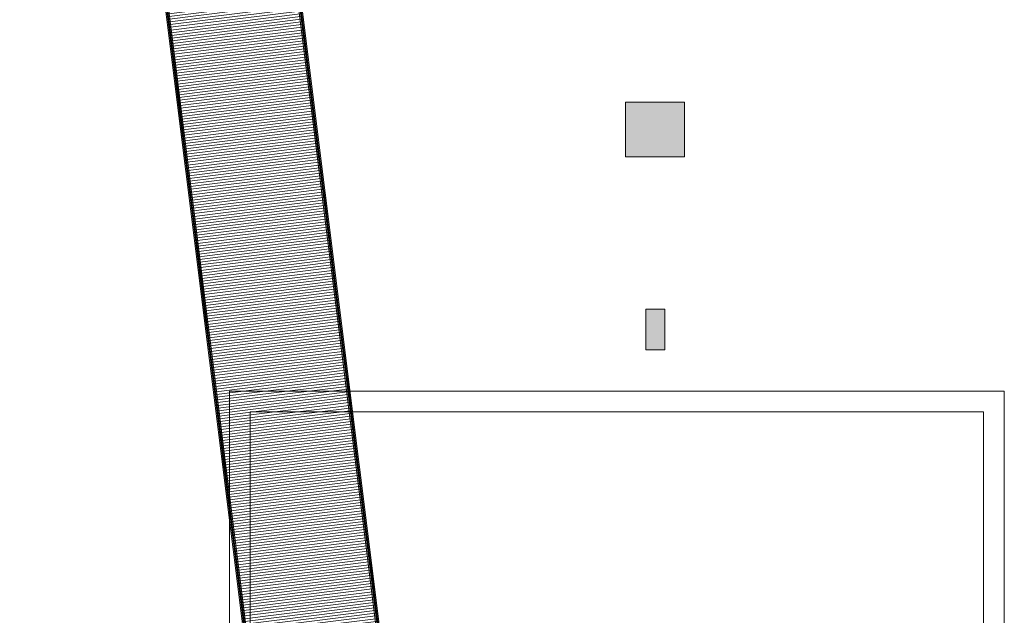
# Model space of a CAD drawing. Header units: centimetres. Extents: x -1589 to 108054, y -205274 to 31709.
# Tile 46 of 256: x 69770 to 87868, y -80072 to -69129. Entities that reach past the tile are written whole.
import ezdxf

# ---------------------------------------------------------------- set-up
doc = ezdxf.new("R2010")
doc.units = ezdxf.units.CM
doc.header["$LTSCALE"] = 0.01
doc.header["$MEASUREMENT"] = 0
doc.layers.add('2_ściany zewnętrzne.ISTN', color=7, linetype='Continuous')
doc.layers.add('3_wypełnienia.K_IR', color=7, linetype='Continuous')
doc.layers.add('A-DETL-GENF', color=7, linetype='Continuous', lineweight=18)
doc.layers.add('A-DETL-THIN', color=7, linetype='Continuous', lineweight=18)

msp = doc.modelspace()

# ---------------------------------------------------------------- hatches: boundary and pattern name
at = {"layer": '3_wypełnienia.K_IR', "linetype": 'Continuous', "lineweight": 5, "ltscale": 10}
h = msp.add_hatch(dxfattribs=at)
h.set_pattern_fill('Kreskowanie_liniowe', color=8, scale=10, style=0, pattern_type=2)
h.set_pattern_definition([(7.14013, (73200.357, -64903.143), (-6.21483, 49.61226), [])])
h.paths.add_polyline_path([(76630.8304, -82251.93579), (72245.48771, -47244.23737), (69769.88429, -47554.35115), (74116.37967, -82251.93579)])
at = {"layer": 'A-DETL-GENF', "true_color": 0xa7383c}
msp.add_hatch(color=15, dxfattribs=at).paths.add_polyline_path([(81991.11967, -71646.65691), (81991.11967, -70646.75691), (80907.86451, -70646.75691), (80907.86451, -71646.65691)])
at = {"layer": 'A-DETL-GENF', "true_color": 0xe4431b}
msp.add_hatch(color=20, dxfattribs=at).paths.add_polyline_path([(81630.69753, -75195.31441), (81630.69753, -74445.31441), (81280.69753, -74445.31441), (81280.69753, -75195.31441)])

# ---------------------------------------------------------------- linework, layer by layer
at = {"layer": '2_ściany zewnętrzne.ISTN', "color": 8, "linetype": 'Continuous', "lineweight": 5, "ltscale": 10, "flags": 128}
for points in [[(72183.49441, -47255.09621), (76574.50672, -82303.51936)], [(76614.50672, -82301.02343), (72223.18413, -47250.12371)], [(72223.73063, -47400.22064), (76596.53325, -82299.94685)], [(76636.22291, -82294.97388), (72263.4203, -47395.24768)], [(69770.27563, -47557.47514), (74127.37928, -82333.83034)], [(74167.37928, -82331.33431), (69809.96533, -47552.50244)], [(69796.3492, -47603.52945), (74144.92418, -82309.89278)], [(74184.61385, -82304.91981), (69836.03887, -47598.55648)], [(73628.02079, -75951.28896), (73628.02079, -100394.23617)], [(73628.02079, -75951.28896), (74008.02079, -75951.28896)], [(87488.02079, -75951.28896), (74008.02079, -75951.28896)], [(87868.02079, -75951.28896), (87488.02079, -75951.28896)], [(87868.02079, -100014.23617), (87868.02079, -75951.28896)], [(74008.02079, -100014.23617), (74008.02079, -76331.28896)], [(74008.02079, -76331.28896), (87488.02079, -76331.28896)], [(87488.02079, -76331.28896), (87488.02079, -100014.23617)]]:
    msp.add_lwpolyline(points, dxfattribs=at)
at = {"layer": 'A-DETL-THIN'}
for p, q in [((81991.11967, -70646.75691), (80907.86451, -70646.75691)), ((80907.86451, -70646.75691), (80907.86451, -71646.65691)), ((81991.11967, -70646.75691), (81991.11967, -71646.65691)), ((80907.86451, -71646.65691), (81991.11967, -71646.65691)), ((81630.69753, -74445.31441), (81280.69753, -74445.31441)), ((81280.69753, -74445.31441), (81280.69753, -75195.31441)), ((81630.69753, -75195.31441), (81630.69753, -74445.31441)), ((81280.69753, -75195.31441), (81630.69753, -75195.31441))]:
    msp.add_line(p, q, dxfattribs=at)

doc.saveas('drawing.dxf')
